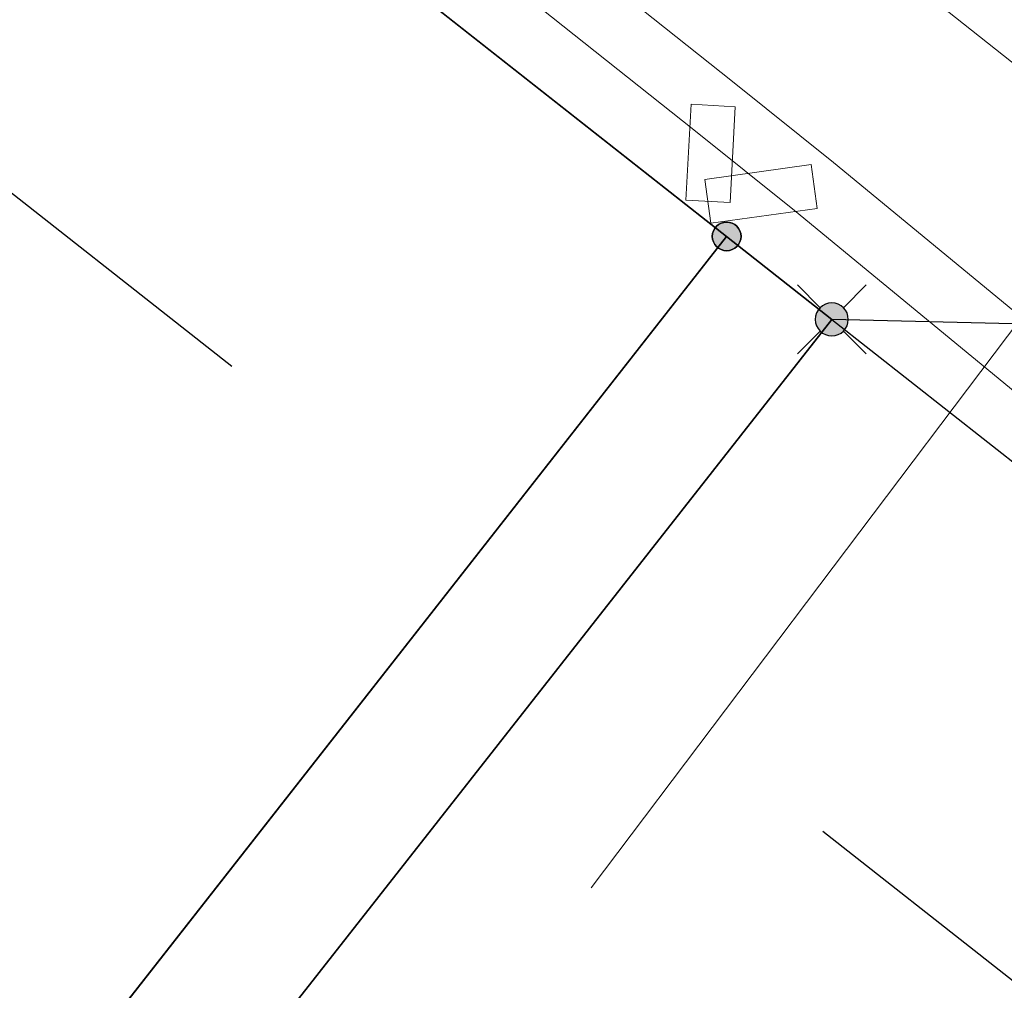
# Model space of a CAD drawing. Header units: metres. Extents: x 2695560 to 2696939, y 1260491 to 1262050.
# Tile 61 of 256: x 2695936 to 2695947, y 1260829 to 1260840. Entities that reach past the tile are written whole.
import ezdxf

# ---------------------------------------------------------------- set-up
doc = ezdxf.new("R2010")
doc.units = ezdxf.units.M
doc.linetypes.add('AUSGEZOGEN', pattern=[0])
for name, color, linetype in [('XR$1$AV_Grenzpunkte', 7, 'AUSGEZOGEN'), ('XR$1$AV_Linien (BB)', 7, 'AUSGEZOGEN'), ('XR$1$Liegenschaftsgrenzen', 7, 'AUSGEZOGEN'), ('XR$1$PFAV', 255, 'AUSGEZOGEN'), ('XR$1$RP_Abstandslinie', 7, 'AUSGEZOGEN')]:
    doc.layers.add(name, color=color, linetype=linetype)
for name, color, linetype, lineweight in [('XR$2$ABW-LinieFlaeche-R-genau', 4, 'AUSGEZOGEN', 18), ('XR$2$ELE-Flaeche-oberirdisch', 1, 'AUSGEZOGEN', 18), ('XR$2$ELE-LinieFlaeche-genau', 1, 'AUSGEZOGEN', 18), ('XR$2$KOM-Linie-U-genau', 91, 'AUSGEZOGEN', 18)]:
    doc.layers.add(name, color=color, linetype=linetype, lineweight=lineweight)

# ---------------------------------------------------------------- blocks, each defined once
blk = doc.blocks.new('BWAV19')
at = {"layer": 'XR$1$PFAV', "transparency": 33554687}
blk.add_hatch(color=7, dxfattribs=at).paths.add_polyline_path([(0, 0.24), (-0.024, 0.239), (-0.048, 0.235), (-0.072, 0.229), (-0.095, 0.221), (-0.116, 0.21), (-0.137, 0.197), (-0.156, 0.182), (-0.174, 0.165), (-0.19, 0.147), (-0.204, 0.127), (-0.215, 0.106), (-0.225, 0.083), (-0.232, 0.06), (-0.237, 0.036), (-0.24, 0.012), (-0.24, -0.012), (-0.237, -0.036), (-0.232, -0.06), (-0.225, -0.083), (-0.215, -0.106), (-0.204, -0.127), (-0.19, -0.147), (-0.174, -0.165), (-0.156, -0.182), (-0.137, -0.197), (-0.116, -0.21), (-0.095, -0.221), (-0.072, -0.229), (-0.048, -0.235), (-0.024, -0.239), (0, -0.24), (0.024, -0.239), (0.048, -0.235), (0.072, -0.229), (0.095, -0.221), (0.116, -0.21), (0.137, -0.197), (0.156, -0.182), (0.174, -0.165), (0.19, -0.147), (0.204, -0.127), (0.215, -0.106), (0.225, -0.083), (0.232, -0.06), (0.237, -0.036), (0.24, -0.012), (0.24, 0.012), (0.237, 0.036), (0.232, 0.06), (0.225, 0.083), (0.215, 0.106), (0.204, 0.127), (0.19, 0.147), (0.174, 0.165), (0.156, 0.182), (0.137, 0.197), (0.116, 0.21), (0.095, 0.221), (0.072, 0.229), (0.048, 0.235), (0.024, 0.239)])
at = {"color": 7, "transparency": 33554687}
for p, q in [((-0.5, 0.5), (-0.17, 0.17)), ((0.17, 0.17), (0.5, 0.5)), ((-0.5, -0.5), (-0.17, -0.17)), ((0.17, -0.17), (0.5, -0.5))]:
    blk.add_line(p, q, dxfattribs=at)
for start, end in [(90, 270), (270, 90)]:
    blk.add_arc((0, 0), 0.24, start, end, dxfattribs=at)
blk = doc.blocks.new('BAV15')
at = {"layer": 'XR$1$PFAV', "transparency": 33554687}
blk.add_hatch(color=7, dxfattribs=at).paths.add_polyline_path([(0.5, 0), (0.49, 0.101), (0.459, 0.197), (0.41, 0.286), (0.344, 0.362), (0.264, 0.424), (0.174, 0.469), (0.076, 0.494), (-0.025, 0.499), (-0.125, 0.484), (-0.22, 0.449), (-0.306, 0.395), (-0.379, 0.326), (-0.437, 0.243), (-0.477, 0.15), (-0.497, 0.051), (-0.497, -0.051), (-0.477, -0.15), (-0.437, -0.243), (-0.379, -0.326), (-0.306, -0.395), (-0.22, -0.449), (-0.125, -0.484), (-0.025, -0.499), (0.076, -0.494), (0.174, -0.469), (0.264, -0.424), (0.344, -0.362), (0.41, -0.286), (0.459, -0.197), (0.49, -0.101)])
at = {"color": 7, "transparency": 33554687}
for start, end in [(90, 270), (270, 90)]:
    blk.add_arc((0, 0), 0.5, start, end, dxfattribs=at)
at = {"layer": 'XR$1$PFAV', "transparency": 33554687}
blk.add_circle((0, 0), 0.5, dxfattribs=at)

msp = doc.modelspace()

# ---------------------------------------------------------------- linework, layer by layer
at = {"layer": 'XR$1$AV_Linien (BB)', "color": 7, "linetype": 'AUSGEZOGEN', "transparency": 33554687}
for p, q in [((2695945.4, 1260836.56), (2695944.21, 1260837.5)), ((2695920, 1260804.18), (2695945.4, 1260836.56)), ((2695945.4, 1260836.56), (2695967.96, 1260818.8))]:
    msp.add_line(p, q, dxfattribs=at)
for points in [[(2695944.21, 1260837.5), (2695929.51, 1260849.07), (2695919.88, 1260856.664)], [(2695919.07, 1260805.47), (2695931.65, 1260821.47), (2695944.21, 1260837.5)]]:
    msp.add_lwpolyline(points, dxfattribs=at)
at = {"layer": 'XR$1$Liegenschaftsgrenzen', "color": 7, "linetype": 'AUSGEZOGEN', "transparency": 33554687}
for p, q in [((2695929.51, 1260849.07), (2695944.21, 1260837.5)), ((2695944.21, 1260837.5), (2695931.65, 1260821.47)), ((2695944.21, 1260837.5), (2695945.4, 1260836.56)), ((2695945.4, 1260836.56), (2695920, 1260804.18)), ((2695957.93, 1260836.26), (2695945.4, 1260836.56)), ((2695945.4, 1260836.56), (2695967.96, 1260818.8))]:
    msp.add_line(p, q, dxfattribs=at)
at = {"layer": 'XR$1$RP_Abstandslinie', "color": 7, "linetype": 'AUSGEZOGEN', "transparency": 33554687}
for points in [[(2695938.61, 1260836.028), (2695894.49, 1260870.76), (2695877.106, 1260850.469)], [(2696005.99, 1260782.95), (2695976, 1260806.59), (2695949.29, 1260827.62), (2695945.3, 1260830.761)]]:
    msp.add_lwpolyline(points, dxfattribs=at)
at = {"layer": 'XR$2$ABW-LinieFlaeche-R-genau', "linetype": 'AUSGEZOGEN', "transparency": 33554687}
msp.add_lwpolyline([(2695932.823, 1260851.675), (2695940.806, 1260845.36), (2695944.32, 1260842.58), (2695947.109, 1260840.373), (2695955.789, 1260833.495), (2695955.479, 1260833.103), (2695955.479, 1260833.103), (2695946.799, 1260839.981), (2695944.01, 1260842.188), (2695940.496, 1260844.968), (2695932.513, 1260851.283)], dxfattribs=at)
at = {"layer": 'XR$2$ELE-Flaeche-oberirdisch', "transparency": 33554687}
msp.add_lwpolyline([(2695930.796, 1260848.952), (2695940.614, 1260841.271), (2695943.839, 1260838.708), (2695944.979, 1260837.793), (2695950.059, 1260833.607), (2695952.222, 1260831.822), (2695952.222, 1260831.822), (2695954.39, 1260830.12), (2695955.523, 1260830.12), (2695952.66, 1260832.368), (2695950.505, 1260834.147), (2695945.421, 1260838.337), (2695944.275, 1260839.256), (2695941.048, 1260841.821), (2695931.23, 1260849.502)], dxfattribs=at)
at = {"layer": 'XR$2$ELE-LinieFlaeche-genau', "linetype": 'AUSGEZOGEN', "transparency": 33554687}
for points in [[(2695943.748, 1260837.912), (2695943.807, 1260838.996), (2695944.307, 1260838.968), (2695944.248, 1260837.884), (2695943.748, 1260837.912)], [(2695943.964, 1260838.146), (2695945.166, 1260838.313), (2695945.234, 1260837.817), (2695944.032, 1260837.65), (2695943.964, 1260838.146)]]:
    msp.add_lwpolyline(points, close=True, dxfattribs=at)
at = {"layer": 'XR$2$KOM-Linie-U-genau', "linetype": 'AUSGEZOGEN', "transparency": 33554687}
msp.add_lwpolyline([(2695964.047, 1260845.96), (2695957.773, 1260837.524), (2695951.801, 1260842.224), (2695942.675, 1260830.12)], dxfattribs=at)

# ---------------------------------------------------------------- block references
at = {"layer": 'XR$1$AV_Grenzpunkte', "color": 7, "linetype": 'AUSGEZOGEN', "lineweight": -3, "transparency": 33554687}
for name, p, xscale, yscale in [('BAV15', (2695944.21, 1260837.5), 0.3249999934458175, 0.3249999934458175), ('BWAV19', (2695945.4, 1260836.56), 0.7800000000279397, 0.7800000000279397)]:
    msp.add_blockref(name, p, dxfattribs=dict(at, xscale=xscale, yscale=yscale))

doc.saveas('drawing.dxf')
